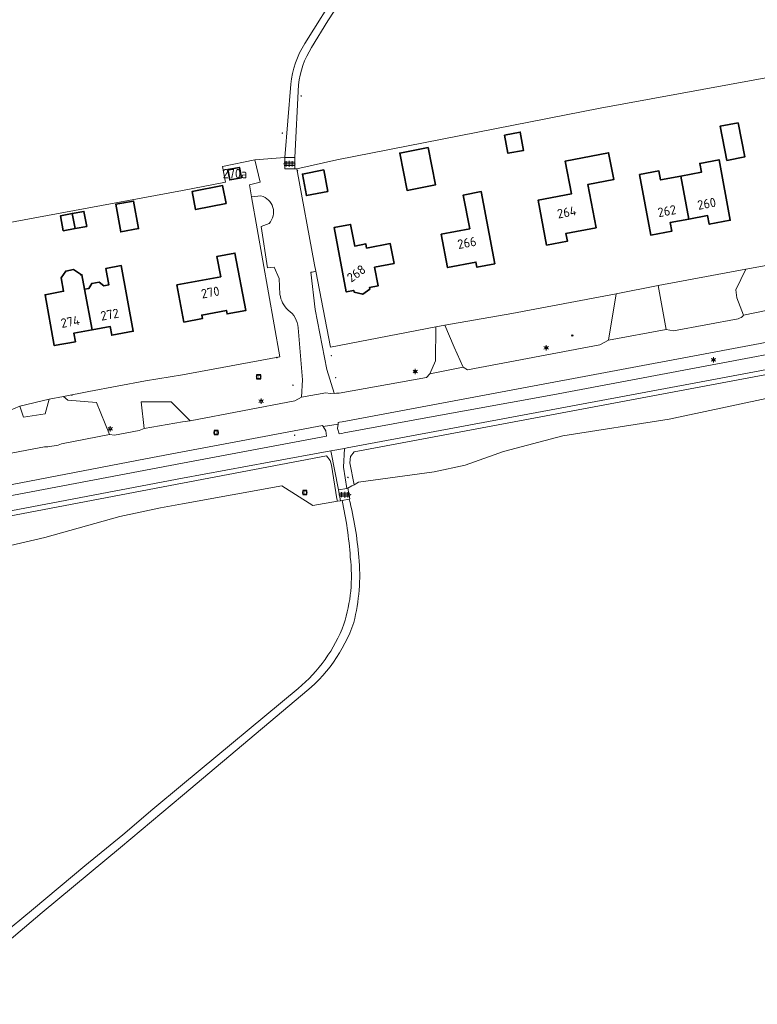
# Model space of a CAD drawing. Header units: metres. Extents: x 140853 to 145288, y 474558 to 480269.
# Tile 130 of 256: x 142468 to 142611, y 478413 to 478604. Entities that reach past the tile are written whole.
import ezdxf
from ezdxf.enums import TextEntityAlignment as Align

# ---------------------------------------------------------------- set-up
doc = ezdxf.new("R2010")
doc.units = ezdxf.units.M
doc.header["$MEASUREMENT"] = 0
for name, color, linetype, lineweight in [('B-WE-FV-GELEIDING_WILDROOSTER-G', 80, 'Continuous', 18), ('B-WE-FV-GELEIDING_WILDROOSTER-S', 80, 'Continuous', 18), ('B-WE-GR-GRAS_KRUIDENRIJK-G', 80, 'Continuous', 18), ('B-WE-GR-GROENVOORZIENING-G', 80, 'Continuous', 18), ('B-WE-GR-HEIDE-G', 200, 'Continuous', 13), ('B-WE-IE-TERREINAFSCHEIDING_KUNSTMATIG_HEKWERK-G', 20, 'IE-TERREINAFSCHEIDING-KUNSTMATIG', 18), ('B-WE-KL-ET_LS_OV_LICHTMAST-S', 190, 'Continuous', 18), ('B-WE-KL-WATER_BRANDLEIDING_PUT-S', 150, 'Continuous', 18), ('B-WE-OG-BEBOUWING-G', 7, 'Continuous', 35), ('B-WE-OG-BEBOUWING_HUISNUMMER-T18', 10, 'Continuous', 18), ('B-WE-OG-TERREIN_ERF-G', 7, 'Continuous', 18), ('B-WE-RI-GWA_RIOOLPUT-S', 30, 'Continuous', 18), ('B-WE-VH-ONVERHARD-G', 252, 'Continuous', 18), ('B-WE-VH-VERHARDING_ASFALT-G', 252, 'Continuous', 18), ('X-XX-XX-ALGEMEEN-S', 7, 'Continuous', 18)]:
    doc.layers.add(name, color=color, linetype=linetype, lineweight=lineweight)
doc.styles.add('NLCS-ISO', font='txt')
doc.linetypes.add('IE-TERREINAFSCHEIDING-KUNSTMATIG', pattern='A,4,[82,NLCS.shx,S=0.75,R=90,X=0,Y=0],4,-2', length=10)

# ---------------------------------------------------------------- blocks, each defined once
blk = doc.blocks.new('SIE-WEG_AFVALBAK_TYPE_01')
for radius in [0.25, 0.156]:
    blk.add_circle((0, 0), radius)
blk = doc.blocks.new('B-SIE-WEG_LICHTMAST-SO')
at = {"ltscale": 0.1}
for p, q in [((-1.1, 0.63), (-2.19, 1.27)), ((0, 1.27), (0, 2.53)), ((1.1, 0.63), (2.19, 1.27)), ((-1.1, -0.63), (-2.19, -1.27)), ((0, -1.27), (0, -2.53)), ((1.1, -0.63), (2.19, -1.27))]:
    blk.add_line(p, q, dxfattribs=at)
at = {"flags": 128}
for points in [[(-1.16, 0.5), (1.16, 0.5)], [(-1.16, -0.5), (1.16, -0.5)]]:
    blk.add_lwpolyline(points, dxfattribs=at)
at = {"ltscale": 0.1}
blk.add_circle((0, 0), 1.27, dxfattribs=at)
at = {"style": 'NLCS-ISO'}
blk.add_attdef('TYPE', text='', height=1.8, dxfattribs=at).set_placement((0, 2.53), align=Align.BOTTOM_CENTER)
blk = doc.blocks.new('SRI-PUT_INSPECTIE-SO')
at = {"lineweight": -3, "flags": 128}
blk.add_lwpolyline([(-2, -2), (2, -2), (2, 2), (-2, 2)], close=True, dxfattribs=at)
at = {"lineweight": -3, "ltscale": 1.5}
blk.add_circle((0, 0), 2, dxfattribs=at)
at = {"ltscale": 0.1, "style": 'NLCS-ISO'}
blk.add_text('I', height=2.5, dxfattribs=at).set_placement((0, -0.01), align=Align.MIDDLE_CENTER)
blk = doc.blocks.new('SIE-WEG_STRAATPOT_BRANDKRAAN-SO')
blk.add_ellipse((0, 0), major_axis=(-0.729, 0), ratio=0.685994)
at = {"style": 'NLCS-ISO'}
blk.add_text('BR', height=0.4, dxfattribs=at).set_placement((-0.3, -0.15))
blk = doc.blocks.new('SVH-ROOSTER-SO')
for p, q in [((-4.87, 1.5), (4.85, 1.5)), ((-3, 0), (-3, 2.49)), ((0, 0), (0, 2.94)), ((3, 0), (3, 2.48)), ((-5.62, 0), (5.66, 0)), ((-4.82, -1.5), (4.83, -1.5)), ((-3, -2.49), (-3, 0)), ((0, -2.96), (0, 0)), ((3, -2.51), (3, 0))]:
    blk.add_line(p, q)
blk.add_point((5.66, 0))
at = {"style": 'NLCS-ISO'}
blk.add_attdef('KLEUR', text='', height=1.8, dxfattribs=at).set_placement((7.3, 0), align=Align.MIDDLE_LEFT)

msp = doc.modelspace()

# ---------------------------------------------------------------- linework, layer by layer
at = {"layer": 'B-WE-FV-GELEIDING_WILDROOSTER-G', "ltscale": 0.2, "flags": 128}
for points in [[(142519.805, 478577.308), (142519.797, 478575.125), (142521.58, 478575.106)], [(142521.71, 478577.288), (142519.805, 478577.308)], [(142521.702, 478575.105), (142521.71, 478577.288)], [(142521.58, 478575.106), (142521.702, 478575.105)], [(142531.8, 478513.294), (142530.168, 478512.996)], [(142530.168, 478512.996), (142530.548, 478510.916)], [(142532.011, 478513.333), (142531.8, 478513.294)], [(142532.268, 478511.23), (142532.391, 478511.253), (142532.011, 478513.333)], [(142530.548, 478510.916), (142530.897, 478510.98)], [(142530.897, 478510.98), (142532.268, 478511.23)]]:
    msp.add_lwpolyline(points, dxfattribs=at)
at = {"layer": 'B-WE-GR-GRAS_KRUIDENRIJK-G', "ltscale": 0.2, "flags": 128}
for points in [[(142518.847, 478550.838), (142518.727, 478553.892), (142517.735, 478556.12), (142516.441, 478555.997), (142515.199, 478563.979), (142516.746, 478564.564), (142516.746, 478564.564, 0.5729755), (142515.181, 478569.878), (142515.181, 478569.878), (142513.352, 478569.706), (142518.815, 478538.737), (142500, 478535.299), (142492.849, 478534.085), (142481.876, 478532.012), (142476.987, 478531.09), (142477.777, 478530.335), (142483.344, 478529.894), (142485.891, 478523.699), (142486.843, 478523.606), (142491.624, 478524.472), (142492.54, 478524.916), (142491.969, 478530.025), (142497.783, 478530.05), (142500, 478527.848), (142501.461, 478526.397), (142521.745, 478530.225), (142523.015, 478530.924), (142523.185, 478534.308), (142522.395, 478544.375), (142522.395, 478544.375, 0.2221978), (142520.424, 478547.773), (142520.424, 478547.773, -0.1693265), (142518.847, 478550.838)], [(142704.271, 478558.477), (142682.876, 478554.603), (142658.688, 478550.073), (142630.307, 478544.805), (142601.132, 478539.3), (142546.403, 478529.066), (142530.88, 478526.185), (142530.39, 478526.094), (142530.135, 478526.047), (142530.101, 478525.748), (142530.001, 478524.881), (142530.288, 478523.848), (142530.798, 478523.942), (142531.294, 478524.032), (142547.077, 478526.926), (142571.684, 478531.41), (142651.836, 478546.473), (142677.083, 478551.237), (142707.445, 478556.911), (142707.445, 478556.911, 0.1688154), (142704.271, 478558.477)], [(142592.038, 478552.533), (142593.631, 478544.063), (142594.988, 478543.783), (142607.511, 478546.127), (142607.511, 478546.127, 0.1447063), (142608.588, 478546.799), (142608.588, 478546.799), (142607.247, 478550.148), (142607.086, 478551.722), (142609.04, 478555.711), (142592.038, 478552.533)]]:
    msp.add_lwpolyline(points, format="xyb", close=True, dxfattribs=at)
for points in [[(142529.819, 478531.706), (142530.318, 478531.691), (142547.185, 478534.764), (142547.879, 478535.457), (142548.97, 478537.957), (142548.999, 478544.553), (142528.664, 478540.589), (142525.814, 478555.299), (142525.06, 478555.154), (142524.841, 478555.112), (142525.65, 478547.875), (142527.915, 478536.268), (142529.324, 478531.722), (142529.33, 478531.693), (142529.467, 478531.645), (142529.819, 478531.706)], [(142708.747, 478554.215), (142708.613, 478554.303), (142684.057, 478549.63), (142603.169, 478534.427), (142572.36, 478528.706), (142531.853, 478521.124), (142531.35, 478521.03), (142531.181, 478517.378), (142531.8, 478513.294), (142532.011, 478513.333), (142532.795, 478513.787), (142533.191, 478514.016), (142532.4, 478518.219), (142532.481, 478519.444), (142533.233, 478520.382), (142702.188, 478552.022), (142709.551, 478546.675), (142710.207, 478550.317), (142709.882, 478552.569), (142709.007, 478554.044), (142708.747, 478554.215)], [(142583.933, 478550.932), (142563.745, 478547.131), (142550.771, 478544.881), (142552.568, 478540.596), (142554.324, 478536.727), (142555.166, 478536.218), (142580.783, 478541.073), (142582.419, 478541.966), (142583.933, 478550.932)], [(142500, 478514.288), (142527.868, 478519.572), (142528.55, 478518.719), (142528.849, 478517.782), (142529.871, 478511.304), (142529.96, 478510.813), (142530.548, 478510.916), (142530.168, 478512.996), (142528.697, 478520.532), (142516.748, 478518.399), (142500, 478515.245), (142460.271, 478507.75), (142430.708, 478502.206), (142429.783, 478500.976), (142500, 478514.288)]]:
    msp.add_lwpolyline(points, close=True, dxfattribs=at)
msp.add_lwpolyline([(142632.96, 478534.953), (142594.198, 478526.711), (142573.573, 478523.493), (142562.132, 478520.46), (142554.692, 478517.805), (142548.713, 478516.469), (142534.082, 478514.532), (142533.191, 478514.016), (142532.795, 478513.787), (142532.011, 478513.333), (142532.391, 478511.253), (142532.268, 478511.23), (142532.268, 478511.23, -0.0389948), (142534.128, 478500), (142534.128, 478500, -0.0866379), (142533.132, 478487.349), (142533.132, 478487.349, -0.1444112), (142523.225, 478473.413), (142523.225, 478473.413), (142500, 478453.871), (142488.023, 478443.796), (142472.829, 478431.243), (142451.876, 478413.484)], format="xyb", dxfattribs=at)
msp.add_lwpolyline([(142282.83, 478477.318), (142314.626, 478483.272), (142329.55, 478486.025), (142356.35, 478491.031), (142386.162, 478496.723), (142403.689, 478500), (142426.708, 478504.304), (142500, 478518.158), (142527.884, 478523.381), (142527.736, 478524.433), (142527.203, 478525.289), (142527.203, 478525.289), (142527.108, 478525.442), (142510.288, 478522.294), (142500, 478520.345), (142492.836, 478518.999), (142465.365, 478513.746), (142392.184, 478500), (142358.406, 478493.682), (142328.814, 478488.1), (142295.798, 478481.963), (142258.058, 478474.997)], dxfattribs=at)
at = {"layer": 'B-WE-GR-GROENVOORZIENING-G', "ltscale": 0.2, "flags": 128}
for points in [[(142654.024, 478675.932), (142599.428, 478652.108), (142580.74, 478644.12), (142573.815, 478640.598), (142569.92, 478638.249), (142561.759, 478632.07), (142553.97, 478626.817), (142548.9, 478623.727), (142539.726, 478617.726), (142539.726, 478617.726, 0.1039573), (142531.66, 478609.208), (142531.66, 478609.208), (142528.145, 478603.776), (142524.977, 478598.57), (142524.977, 478598.57, 0.1205134), (142522.457, 478591.35), (142522.457, 478591.35), (142521.71, 478577.288), (142521.702, 478575.105), (142521.841, 478575.111), (142522.102, 478575.116), (142529.873, 478576.834), (142580.813, 478586.869), (142650.632, 478599.601)], [(142418.617, 478626.304), (142432.169, 478585.105), (142439.653, 478559.778), (142500, 478570.954), (142508.31, 478572.558), (142507.711, 478575.599), (142514.02, 478576.843), (142519.805, 478577.308), (142520.94, 478591.496), (142520.94, 478591.496, -0.1204379), (142523.698, 478599.4), (142523.698, 478599.4), (142530.307, 478610.039)]]:
    msp.add_lwpolyline(points, format="xyb", dxfattribs=at)
msp.add_lwpolyline([(142474.181, 478530.558), (142468.519, 478529.189), (142469.188, 478527.072), (142473.402, 478527.72), (142474.181, 478530.558)], close=True, dxfattribs=at)
at = {"layer": 'B-WE-GR-HEIDE-G', "ltscale": 0.2, "flags": 128}
msp.add_lwpolyline([(142708.946, 478544.731), (142709.551, 478546.675), (142702.188, 478552.022), (142533.233, 478520.382), (142532.481, 478519.444), (142532.4, 478518.219), (142533.191, 478514.016), (142534.082, 478514.532), (142548.713, 478516.469), (142554.692, 478517.805), (142562.132, 478520.46), (142573.573, 478523.493), (142594.198, 478526.711), (142632.96, 478534.953), (142675.317, 478541.957), (142690.106, 478543.026), (142702.073, 478543.728), (142707.523, 478542.44), (142707.823, 478543.445), (142708.439, 478543.258), (142708.946, 478544.731)], close=True, dxfattribs=at)
msp.add_lwpolyline([(142464.754, 478501.797), (142473.36, 478503.803), (142487.888, 478507.844), (142495.704, 478509.532), (142500, 478510.321), (142519.189, 478513.772), (142525.201, 478509.981), (142529.96, 478510.813), (142529.96, 478510.813), (142529.871, 478511.304), (142528.849, 478517.782), (142528.55, 478518.719), (142527.868, 478519.572), (142500, 478514.288), (142429.783, 478500.976)], dxfattribs=at)
msp.add_lwpolyline([(142464.742, 478426.65), (142471.175, 478431.977), (142481.1, 478440.244), (142488.452, 478446.245), (142494.272, 478451.267), (142500, 478455.996), (142522.353, 478474.596), (142522.353, 478474.596, 0.1309104), (142531.228, 478487.01), (142531.228, 478487.01, 0.1068447), (142532.472, 478500), (142532.472, 478500, 0.0354306), (142530.897, 478510.98), (142530.897, 478510.98), (142530.548, 478510.916), (142529.96, 478510.813), (142525.201, 478509.981), (142519.189, 478513.772), (142500, 478510.321), (142495.704, 478509.532), (142487.888, 478507.844), (142473.36, 478503.803), (142464.754, 478501.797)], format="xyb", dxfattribs=at)
at = {"layer": 'B-WE-IE-TERREINAFSCHEIDING_KUNSTMATIG_HEKWERK-G', "ltscale": 0.2, "flags": 128}
for points in [[(142650.632, 478599.601), (142580.813, 478586.869), (142529.873, 478576.834), (142522.102, 478575.116)], [(142514.02, 478576.843), (142507.711, 478575.599), (142508.31, 478572.558), (142500, 478570.954)], [(142514.02, 478576.843), (142519.805, 478577.308)], [(142522.102, 478575.116), (142525.569, 478556.566)], [(142500, 478535.299), (142518.815, 478538.737), (142513.352, 478569.706)], [(142525.569, 478556.566), (142525.814, 478555.299)], [(142592.038, 478552.533), (142609.04, 478555.711)], [(142525.814, 478555.299), (142528.664, 478540.589), (142548.999, 478544.553)], [(142550.771, 478544.881), (142563.745, 478547.131), (142583.933, 478550.932)], [(142534.082, 478514.532), (142548.713, 478516.469), (142554.692, 478517.805), (142562.132, 478520.46), (142573.573, 478523.493), (142594.198, 478526.711), (142632.96, 478534.953), (142675.317, 478541.957), (142690.106, 478543.026), (142702.073, 478543.728), (142707.523, 478542.44)], [(142481.876, 478532.012), (142492.849, 478534.085), (142500, 478535.299)], [(142476.987, 478531.09), (142481.876, 478532.012)], [(142529.96, 478510.813), (142525.201, 478509.981), (142519.189, 478513.772), (142500, 478510.321)], [(142532.795, 478513.787), (142532.011, 478513.333)], [(142533.191, 478514.016), (142532.795, 478513.787)], [(142533.191, 478514.016), (142534.082, 478514.532)], [(142452.045, 478500), (142464.754, 478501.797), (142473.36, 478503.803), (142487.888, 478507.844), (142495.704, 478509.532), (142500, 478510.321)], [(142530.548, 478510.916), (142529.96, 478510.813)]]:
    msp.add_lwpolyline(points, dxfattribs=at)
at = {"layer": 'B-WE-OG-BEBOUWING-G', "ltscale": 0.2, "flags": 128}
for points in [[(142607.515, 478584.046), (142604.035, 478583.344), (142605.366, 478576.747), (142608.846, 478577.449), (142607.515, 478584.046)], [(142562.304, 478581.663), (142562.971, 478578.125), (142566.017, 478578.699), (142565.35, 478582.237), (142562.304, 478581.663)], [(142547.544, 478579.263), (142542.042, 478578.176), (142543.47, 478570.951), (142548.971, 478572.038), (142547.544, 478579.263)], [(142580.027, 478563.733), (142578.433, 478572.082), (142583.453, 478573.04), (142582.463, 478578.225), (142574.065, 478576.622), (142575.26, 478570.274), (142568.832, 478569.064), (142570.471, 478560.357), (142574.487, 478561.098), (142574.206, 478562.622), (142580.027, 478563.733)], [(142598.008, 478565.41), (142601.622, 478566.08), (142601.932, 478564.408), (142606.01, 478565.164), (142603.843, 478576.865), (142600.106, 478576.173), (142600.425, 478574.452), (142596.468, 478573.719), (142598.008, 478565.41)], [(142511.379, 478573.402), (142510.999, 478575.396), (142508.759, 478574.97), (142509.139, 478572.976), (142511.379, 478573.402)], [(142527.336, 478574.907), (142523.189, 478574.104), (142523.965, 478569.958), (142528.112, 478570.761), (142527.336, 478574.907)], [(142598.008, 478565.41), (142596.468, 478573.719), (142592.512, 478572.986), (142592.193, 478574.707), (142588.457, 478574.015), (142590.624, 478562.314), (142594.705, 478563.07), (142594.395, 478564.741), (142598.008, 478565.41)], [(142508.414, 478568.398), (142507.735, 478571.872), (142501.846, 478570.721), (142502.525, 478567.247), (142508.414, 478568.398)], [(142560.457, 478556.764), (142557.81, 478570.727), (142554.314, 478570.055), (142555.572, 478563.515), (142550.073, 478562.457), (142551.31, 478556.025), (142556.769, 478557.075), (142556.958, 478556.093), (142560.457, 478556.764)], [(142487.072, 478568.265), (142488.048, 478562.917), (142491.505, 478563.548), (142490.53, 478568.895), (142487.072, 478568.265)], [(142478.658, 478566.474), (142476.389, 478566.057), (142476.923, 478563.156), (142479.192, 478563.573), (142478.658, 478566.474)], [(142478.658, 478566.474), (142479.192, 478563.573), (142481.46, 478563.991), (142480.926, 478566.892), (142478.658, 478566.474)], [(142537.139, 478556.114), (142540.927, 478556.833), (142540.202, 478560.664), (142535.623, 478559.796), (142535.474, 478560.582), (142533.313, 478560.173), (142532.52, 478564.359), (142529.317, 478563.752), (142531.673, 478551.313), (142533.147, 478551.592), (142533.207, 478551.278), (142534.866, 478550.849), (142536.253, 478551.855), (142536.193, 478552.169), (142537.828, 478552.479), (142537.139, 478556.114)], [(142507.39, 478554.237), (142498.919, 478552.655), (142500.259, 478545.479), (142503.847, 478546.149), (142503.718, 478546.837), (142508.502, 478547.729), (142508.63, 478547.041), (142512.218, 478547.71), (142510.147, 478558.819), (142506.657, 478558.168), (142507.39, 478554.237)], [(142482.483, 478543.972), (142481.049, 478551.832), (142480.538, 478554.636), (142480.282, 478554.589), (142480.253, 478554.746), (142478.888, 478555.626), (142477.392, 478555.353), (142476.49, 478554.06), (142476.971, 478551.423), (142473.38, 478550.768), (142475.178, 478540.911), (142479.27, 478541.657), (142478.965, 478543.33), (142482.483, 478543.972)], [(142481.049, 478551.832), (142482.483, 478543.972), (142485.999, 478544.613), (142486.304, 478542.94), (142490.452, 478543.697), (142488.133, 478556.407), (142485.172, 478555.867), (142485.752, 478552.69), (142484.788, 478552.514), (142483.887, 478553.214), (142482.441, 478552.95), (142481.866, 478551.981), (142481.049, 478551.832)]]:
    msp.add_lwpolyline(points, close=True, dxfattribs=at)
at = {"layer": 'B-WE-OG-TERREIN_ERF-G', "ltscale": 0.2, "flags": 128}
msp.add_lwpolyline([(142650.632, 478599.601), (142580.813, 478586.869), (142529.873, 478576.834), (142522.102, 478575.116), (142525.569, 478556.566), (142525.814, 478555.299), (142528.664, 478540.589), (142548.999, 478544.553), (142550.771, 478544.881), (142563.745, 478547.131), (142583.933, 478550.932), (142592.038, 478552.533), (142609.04, 478555.711), (142617.194, 478557.184)], dxfattribs=at)
for points in [[(142607.515, 478584.046), (142608.846, 478577.449), (142605.366, 478576.747), (142604.035, 478583.344), (142607.515, 478584.046)], [(142562.304, 478581.663), (142565.35, 478582.237), (142566.017, 478578.699), (142562.971, 478578.125), (142562.304, 478581.663)], [(142547.544, 478579.263), (142548.971, 478572.038), (142543.47, 478570.951), (142542.042, 478578.176), (142547.544, 478579.263)], [(142439.653, 478559.778), (142439.785, 478559.331), (142436.881, 478558.44), (142448.197, 478521.192), (142452.361, 478522.649), (142457.227, 478524.587), (142466.08, 478528.161), (142468.519, 478529.189), (142474.181, 478530.558), (142476.987, 478531.09), (142481.876, 478532.012), (142492.849, 478534.085), (142500, 478535.299), (142518.815, 478538.737), (142513.352, 478569.706), (142512.941, 478572.035), (142515.015, 478572.511), (142514.02, 478576.843), (142507.711, 478575.599), (142508.31, 478572.558), (142500, 478570.954), (142439.653, 478559.778)], [(142580.027, 478563.733), (142574.206, 478562.622), (142574.487, 478561.098), (142570.471, 478560.357), (142568.832, 478569.064), (142575.26, 478570.274), (142574.065, 478576.622), (142582.463, 478578.225), (142583.453, 478573.04), (142578.433, 478572.082), (142580.027, 478563.733)], [(142596.468, 478573.719), (142600.425, 478574.452), (142600.106, 478576.173), (142603.843, 478576.865), (142606.01, 478565.164), (142601.932, 478564.408), (142601.622, 478566.08), (142598.008, 478565.41), (142594.395, 478564.741), (142594.705, 478563.07), (142590.624, 478562.314), (142588.457, 478574.015), (142592.193, 478574.707), (142592.512, 478572.986), (142596.468, 478573.719)], [(142511.379, 478573.402), (142509.139, 478572.976), (142508.759, 478574.97), (142510.999, 478575.396), (142511.379, 478573.402)], [(142527.336, 478574.907), (142528.112, 478570.761), (142523.965, 478569.958), (142523.189, 478574.104), (142527.336, 478574.907)], [(142508.414, 478568.398), (142502.525, 478567.247), (142501.846, 478570.721), (142507.735, 478571.872), (142508.414, 478568.398)], [(142560.457, 478556.764), (142556.958, 478556.093), (142556.769, 478557.075), (142551.31, 478556.025), (142550.073, 478562.457), (142555.572, 478563.515), (142554.314, 478570.055), (142557.81, 478570.727), (142560.457, 478556.764)], [(142487.072, 478568.265), (142490.53, 478568.895), (142491.505, 478563.548), (142488.048, 478562.917), (142487.072, 478568.265)], [(142479.192, 478563.573), (142476.923, 478563.156), (142476.389, 478566.057), (142478.658, 478566.474), (142480.926, 478566.892), (142481.46, 478563.991), (142479.192, 478563.573)], [(142537.139, 478556.114), (142537.828, 478552.479), (142536.193, 478552.169), (142536.253, 478551.855), (142534.866, 478550.849), (142533.207, 478551.278), (142533.147, 478551.592), (142531.673, 478551.313), (142529.317, 478563.752), (142532.52, 478564.359), (142533.313, 478560.173), (142535.474, 478560.582), (142535.623, 478559.796), (142540.202, 478560.664), (142540.927, 478556.833), (142537.139, 478556.114)], [(142507.39, 478554.237), (142506.657, 478558.168), (142510.147, 478558.819), (142512.218, 478547.71), (142508.63, 478547.041), (142508.502, 478547.729), (142503.718, 478546.837), (142503.847, 478546.149), (142500.259, 478545.479), (142498.919, 478552.655), (142507.39, 478554.237)], [(142482.483, 478543.972), (142478.965, 478543.33), (142479.27, 478541.657), (142475.178, 478540.911), (142473.38, 478550.768), (142476.971, 478551.423), (142476.49, 478554.06), (142477.392, 478555.353), (142478.888, 478555.626), (142480.253, 478554.746), (142480.282, 478554.589), (142480.538, 478554.636), (142481.049, 478551.832), (142481.866, 478551.981), (142482.441, 478552.95), (142483.887, 478553.214), (142484.788, 478552.514), (142485.752, 478552.69), (142485.172, 478555.867), (142488.133, 478556.407), (142490.452, 478543.697), (142486.304, 478542.94), (142485.999, 478544.613), (142482.483, 478543.972)]]:
    msp.add_lwpolyline(points, close=True, dxfattribs=at)
at = {"layer": 'B-WE-VH-ONVERHARD-G', "ltscale": 0.2, "flags": 128}
msp.add_lwpolyline([(142525.569, 478556.566), (142522.102, 478575.116), (142521.841, 478575.111), (142521.702, 478575.105), (142521.71, 478577.288), (142519.805, 478577.308), (142514.02, 478576.843), (142515.015, 478572.511), (142512.941, 478572.035), (142513.352, 478569.706), (142515.181, 478569.878), (142515.181, 478569.878, -0.5729755), (142516.746, 478564.564), (142516.746, 478564.564), (142515.199, 478563.979), (142516.441, 478555.997), (142517.735, 478556.12), (142518.727, 478553.892), (142518.847, 478550.838), (142518.847, 478550.838, 0.1693265), (142520.424, 478547.773), (142520.424, 478547.773, -0.2221978), (142522.395, 478544.375), (142522.395, 478544.375), (142523.185, 478534.308), (142523.015, 478530.924), (142527.751, 478531.811), (142528.589, 478531.645), (142529.324, 478531.722), (142527.915, 478536.268), (142525.65, 478547.875), (142524.841, 478555.112), (142525.06, 478555.154), (142525.814, 478555.299), (142525.569, 478556.566)], format="xyb", close=True, dxfattribs=at)
for points in [[(142615.768, 478548.296), (142616.205, 478550.435), (142617.706, 478553.207), (142617.194, 478557.184), (142609.04, 478555.711), (142607.086, 478551.722), (142607.247, 478550.148), (142608.588, 478546.799), (142615.768, 478548.296)], [(142593.631, 478544.063), (142592.038, 478552.533), (142583.933, 478550.932), (142582.419, 478541.966), (142593.631, 478544.063)], [(142547.879, 478535.457), (142554.324, 478536.727), (142552.568, 478540.596), (142550.771, 478544.881), (142548.999, 478544.553), (142548.97, 478537.957), (142547.879, 478535.457)], [(142476.987, 478531.09), (142474.181, 478530.558), (142473.402, 478527.72), (142469.188, 478527.072), (142468.519, 478529.189), (142466.08, 478528.161), (142466.523, 478524.321), (142464.77, 478519.727), (142473.258, 478521.353), (142473.953, 478521.306), (142475.939, 478521.632), (142476.588, 478521.925), (142485.891, 478523.699), (142483.344, 478529.894), (142477.777, 478530.335), (142476.987, 478531.09)], [(142500, 478526.154), (142501.461, 478526.397), (142500, 478527.848), (142497.783, 478530.05), (142491.969, 478530.025), (142492.54, 478524.916), (142500, 478526.154)]]:
    msp.add_lwpolyline(points, close=True, dxfattribs=at)
msp.add_lwpolyline([(142451.876, 478413.484), (142472.829, 478431.243), (142488.023, 478443.796), (142500, 478453.871), (142523.225, 478473.413), (142523.225, 478473.413, 0.1444112), (142533.132, 478487.349), (142533.132, 478487.349, 0.0866379), (142534.128, 478500), (142534.128, 478500, 0.0389948), (142532.268, 478511.23), (142532.268, 478511.23), (142532.391, 478511.253), (142532.011, 478513.333), (142531.8, 478513.294), (142531.181, 478517.378), (142531.35, 478521.03), (142528.697, 478520.532), (142530.168, 478512.996), (142530.548, 478510.916), (142530.897, 478510.98), (142530.897, 478510.98, -0.0354306), (142532.472, 478500), (142532.472, 478500, -0.1068447), (142531.228, 478487.01), (142531.228, 478487.01, -0.1309104), (142522.353, 478474.596), (142522.353, 478474.596), (142500, 478455.996), (142494.272, 478451.267), (142488.452, 478446.245), (142481.1, 478440.244), (142471.175, 478431.977), (142464.742, 478426.65)], format="xyb", dxfattribs=at)
at = {"layer": 'B-WE-VH-VERHARDING_ASFALT-G', "ltscale": 0.2, "flags": 128}
for points in [[(142530.307, 478610.039), (142523.698, 478599.4), (142523.698, 478599.4, 0.1204379), (142520.94, 478591.496), (142520.94, 478591.496), (142519.805, 478577.308), (142521.71, 478577.288), (142522.457, 478591.35), (142522.457, 478591.35, -0.1205134), (142524.977, 478598.57), (142524.977, 478598.57), (142528.145, 478603.776), (142531.66, 478609.208)], [(142615.768, 478548.296), (142608.588, 478546.799), (142608.588, 478546.799, -0.1447063), (142607.511, 478546.127), (142607.511, 478546.127), (142594.988, 478543.783), (142593.631, 478544.063), (142582.419, 478541.966), (142580.783, 478541.073), (142555.166, 478536.218), (142554.324, 478536.727), (142547.879, 478535.457), (142547.185, 478534.764), (142530.318, 478531.691), (142529.819, 478531.706), (142529.467, 478531.645), (142529.33, 478531.693), (142529.324, 478531.722), (142528.589, 478531.645), (142527.751, 478531.811), (142523.015, 478530.924), (142521.745, 478530.225), (142501.461, 478526.397), (142500, 478526.154), (142492.54, 478524.916), (142491.624, 478524.472), (142486.843, 478523.606), (142485.891, 478523.699), (142476.588, 478521.925), (142475.939, 478521.632), (142473.953, 478521.306), (142473.258, 478521.353), (142464.77, 478519.727)]]:
    msp.add_lwpolyline(points, format="xyb", dxfattribs=at)
for points in [[(142127.606, 478445.804), (142129.548, 478446.171), (142155.594, 478451.087), (142180.671, 478455.678), (142183.171, 478456.137), (142274.224, 478472.866), (142309.858, 478479.498), (142309.873, 478479.483), (142330.135, 478483.305), (142418.945, 478500), (142430.708, 478502.206), (142460.271, 478507.75), (142500, 478515.245), (142516.748, 478518.399), (142528.697, 478520.532), (142531.35, 478521.03), (142531.853, 478521.124), (142572.36, 478528.706), (142603.169, 478534.427), (142684.057, 478549.63)], [(142651.836, 478546.473), (142571.684, 478531.41), (142547.077, 478526.926), (142531.294, 478524.032), (142530.798, 478523.942), (142530.288, 478523.848), (142530.001, 478524.881), (142530.101, 478525.748), (142527.203, 478525.289), (142527.736, 478524.433), (142527.884, 478523.381), (142500, 478518.158), (142426.708, 478504.304), (142403.689, 478500), (142386.162, 478496.723), (142356.35, 478491.031), (142329.55, 478486.025), (142314.626, 478483.272), (142282.83, 478477.318), (142250.042, 478471.302), (142218.217, 478465.488), (142188.812, 478460.031), (142152.827, 478453.475), (142124.331, 478448.125)], [(142123.992, 478450.132), (142258.058, 478474.997), (142295.798, 478481.963), (142328.814, 478488.1), (142358.406, 478493.682), (142392.184, 478500), (142465.365, 478513.746), (142492.836, 478518.999), (142500, 478520.345), (142510.288, 478522.294), (142527.108, 478525.442), (142527.203, 478525.289), (142530.101, 478525.748), (142530.135, 478526.047), (142530.39, 478526.094), (142530.88, 478526.185), (142546.403, 478529.066), (142601.132, 478539.3), (142630.307, 478544.805)]]:
    msp.add_lwpolyline(points, dxfattribs=at)

# ---------------------------------------------------------------- block references
at = {"layer": 'B-WE-FV-GELEIDING_WILDROOSTER-S', "xscale": 0.2, "yscale": 0.2, "zscale": 0.2}
for p in [(142520.636, 478576.079), (142531.393, 478512.067)]:
    msp.add_blockref('SVH-ROOSTER-SO', p, dxfattribs=at)
at = {"layer": 'B-WE-KL-ET_LS_OV_LICHTMAST-S', "xscale": 0.2, "yscale": 0.2, "zscale": 0.2}
for p in [(142570.389, 478540.512), (142602.761, 478538.157), (142545.041, 478535.92), (142515.216, 478530.169), (142486.018, 478524.821)]:
    msp.add_blockref('B-SIE-WEG_LICHTMAST-SO', p, dxfattribs=at)
at = {"layer": 'B-WE-KL-WATER_BRANDLEIDING_PUT-S', "xscale": 0.2, "yscale": 0.2, "zscale": 0.2}
msp.add_blockref('SIE-WEG_STRAATPOT_BRANDKRAAN-SO', (142575.425, 478542.875), dxfattribs=at)
at = {"layer": 'B-WE-RI-GWA_RIOOLPUT-S', "xscale": 0.2, "yscale": 0.2, "zscale": 0.2}
for p in [(142514.721, 478534.881), (142506.505, 478524.098), (142523.649, 478512.489)]:
    msp.add_blockref('SRI-PUT_INSPECTIE-SO', p, dxfattribs=at)
at = {"layer": 'X-XX-XX-ALGEMEEN-S', "xscale": 0.2, "yscale": 0.2, "zscale": 0.2}
for p in [(142522.971, 478589.199), (142519.308, 478582.028), (142522.23, 478574.769), (142518.246, 478538.611), (142528.794, 478538.981), (142529.641, 478534.714), (142521.391, 478533.257), (142478.614, 478531.35), (142521.688, 478523.58), (142527.967, 478519.494), (142532.005, 478515.417)]:
    msp.add_blockref('SIE-WEG_AFVALBAK_TYPE_01', p, dxfattribs=at)

# ---------------------------------------------------------------- texts
at = {"layer": 'B-WE-OG-BEBOUWING_HUISNUMMER-T18', "style": 'NLCS-ISO'}
msp.add_text('270a', height=1.8, dxfattribs=at).set_placement((142510.142, 478574.201), align=Align.MIDDLE_CENTER)
for s, rotation, p in [('260', 10.5, (142601.435, 478568.384)), ('264', 10.8, (142574.358, 478566.723)), ('262', 10.5, (142593.742, 478566.96)), ('266', 10.9, (142555.036, 478560.815)), ('268', 36, (142533.629, 478554.893)), ('270', 10.5, (142505.376, 478551.215)), ('272', 10.4, (142485.902, 478546.933)), ('274', 10.3, (142478.265, 478545.54))]:
    msp.add_text(s, height=1.8, rotation=rotation, dxfattribs=at).set_placement(p, align=Align.MIDDLE_CENTER)

doc.saveas('drawing.dxf')
